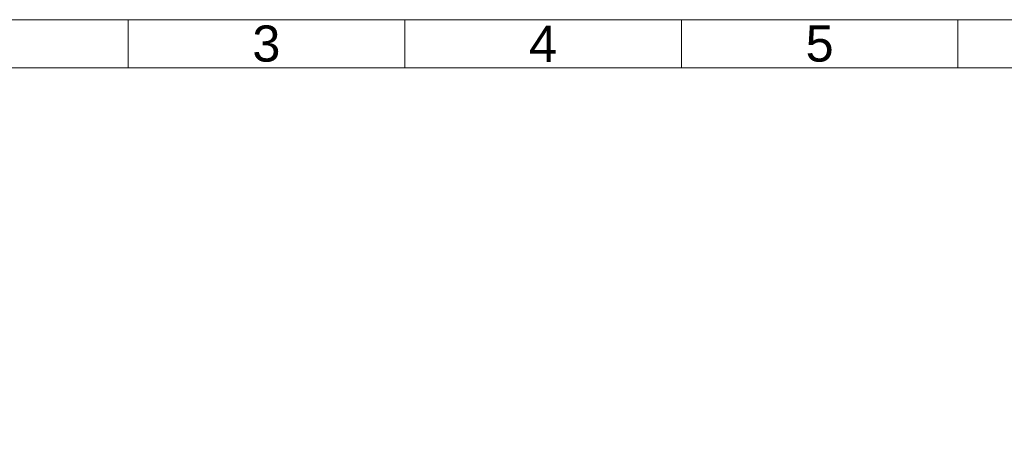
# Model space of a CAD drawing. Header units: inches. Extents: x 5916 to 6621, y 509 to 1008.
# Tile 6 of 7: x 6037 to 6280, y 902 to 1008. Entities that reach past the tile are written whole.
import ezdxf

# ---------------------------------------------------------------- set-up
doc = ezdxf.new("R2010")
doc.units = ezdxf.units.IN
doc.header["$LTSCALE"] = 1.21
doc.header["$MEASUREMENT"] = 0
doc.layers.get('0').update_dxf_attribs({"linetype": 'CONTINUOUS'})
doc.styles.add('微软雅黑', font='txt')

msp = doc.modelspace()

# ---------------------------------------------------------------- linework, layer by layer
at = {"lineweight": 5}
msp.add_lwpolyline([(5915.509, 508.801), (6621.282, 508.801), (6621.282, 1008.006), (5915.509, 1008.006)], close=True, dxfattribs=at)
at = {"lineweight": 5, "ltscale": 0.2}
for points in [[(6063.795, 996.121), (6063.795, 1008.006)], [(6131.995, 996.121), (6131.995, 1008.006)], [(6200.195, 996.121), (6200.195, 1008.006)], [(6268.396, 996.121), (6268.396, 1008.006)], [(6609.396, 996.121), (5927.395, 996.121)]]:
    msp.add_lwpolyline(points, dxfattribs=at)

# ---------------------------------------------------------------- texts
at = {"lineweight": 5, "ltscale": 0.2, "char_height": 8.90378, "width": 68.20011, "attachment_point": 5, "style": '微软雅黑'}
for s, insert in [('{\\fArial|b0|i0|c0|p34;3}', (6097.895, 1002.064)), ('{\\fArial|b0|i0|c0|p34;4}', (6166.095, 1002.064)), ('{\\fArial|b0|i0|c0|p34;5}', (6234.295, 1002.064))]:
    msp.add_mtext(s, dxfattribs=dict(at, insert=insert))

doc.saveas('drawing.dxf')
